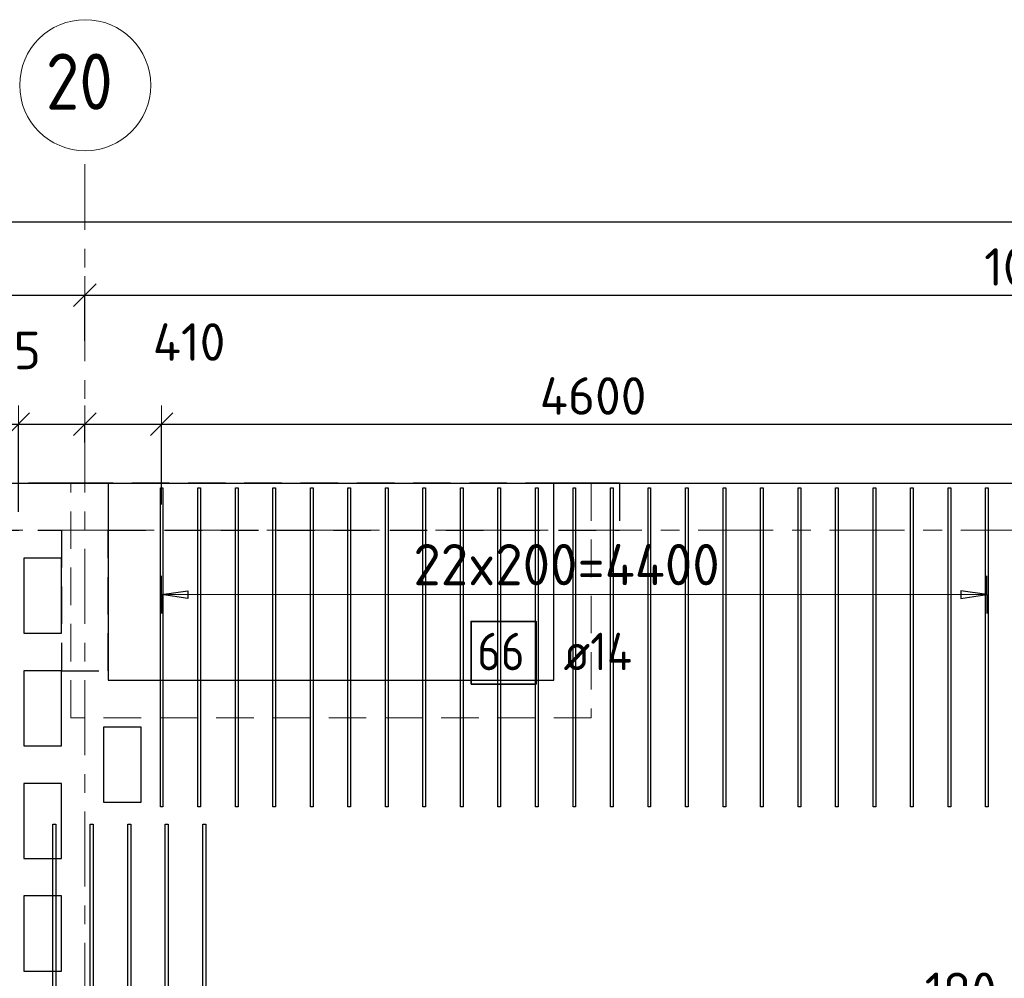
# Model space of a CAD drawing. Header units: metres. Extents: x -38 to 98, y -15 to 19.
# Tile 31 of 64: x 51.15 to 56.4, y 14.01 to 19.12. Entities that reach past the tile are written whole.
import ezdxf

# ---------------------------------------------------------------- set-up
doc = ezdxf.new("R2010")
doc.units = ezdxf.units.M
doc.header["$PDMODE"] = 65
for name, pattern in [('______11', [0.5, 0.4, -0.05, 0, -0.05]), ('______2', [0.27, 0.2, -0.07]), ('______5', [1.1, 0.8, -0.1, 0.1, -0.1])]:
    doc.linetypes.add(name, pattern=pattern)
for name, color, linetype, lineweight in [('XR$2$Осевая линия (1)', 7, '______5', 13), ('XR$2$Размерная линия (1)', 7, 'Continuous', 13), ('XR$3$Перекрытие (1)', 7, 'Continuous', 35), ('XR$3$Перекрытие (2)', 7, 'Continuous', 35), ('XR$3$Размерная линия (1)', 7, 'Continuous', 13), ('XR$5$Стена (1)', 7, 'Continuous', 35)]:
    doc.layers.add(name, color=color, linetype=linetype, lineweight=lineweight)
doc.layers.add('XR$3$Арм.стержн.Доп. Арм. верхн.зоны У', color=7, linetype='Continuous', lineweight=35, true_color=0x739641)
doc.styles.add('ISOCPEUR', font='txt')
doc.dimstyles.new('DIMSTYLE_3', dxfattribs={"dimtxt": 0.2, "dimasz": 0.2, "dimexe": 0, "dimexo": 0, "dimgap": 0.1, "dimtad": 2, "dimdec": 0, "dimlfac": 1000, "dimrnd": 5, "dimzin": 12, "dimdsep": 46, "dimtxsty": 'ISOCPEUR', "dimblk1": 'ALL_ML_STRICH', "dimblk2": 'ALL_ML_STRICH', "dimsah": 1, "dimcen": 0, "dimclrd": 7, "dimclre": 256, "dimclrt": 7, "dimadec": 0, "dimazin": 0, "dimtfac": 1, "dimtdec": 0, "dimtix": 1, "dimtmove": 2, "dimatfit": 3, "dimfxl": 0, "dimtzin": 0, "dimlwd": 0, "dimlwe": -3, "dimarcsym": 0})
doc.dimstyles.new('DIMSTYLE_7', dxfattribs={"dimtxt": 0.2, "dimasz": 0.2, "dimexe": 0, "dimexo": 0, "dimgap": 0.1, "dimtad": 2, "dimdec": 0, "dimlfac": 1000, "dimrnd": 5, "dimzin": 12, "dimdsep": 46, "dimtxsty": 'ISOCPEUR', "dimblk1": 'ALL_ML_STRICH', "dimblk2": 'ALL_ML_STRICH', "dimsah": 1, "dimcen": 0, "dimclrd": 7, "dimclre": 256, "dimclrt": 7, "dimadec": 0, "dimazin": 0, "dimtfac": 1, "dimtdec": 0, "dimtix": 1, "dimtmove": 2, "dimatfit": 3, "dimfxl": 0, "dimtvp": 1.2, "dimtzin": 0, "dimlwd": 0, "dimlwe": -3, "dimarcsym": 0})

# ---------------------------------------------------------------- blocks, each defined once
blk = doc.blocks.new('ALL_ML_STRICH')
at = {"color": 0, "linetype": 'ByBlock', "lineweight": -2}
for p, q in [((-0.3, -0.3), (0.3, 0.3)), ((0, -0.5), (0, 0.5)), ((-1, 0), (0.5, 0))]:
    blk.add_line(p, q, dxfattribs=at)
blk = doc.blocks.new('*D19')
at = {"layer": 'DEFPOINTS', "color": 7, "linetype": 'Continuous', "lineweight": 13, "transparency": 33554687}
for p in [(0.5, 18.0429), (0.5, 17.9468), (61.6, 17.1197)]:
    blk.add_point(p, dxfattribs=at)
at = {"layer": 'XR$2$Размерная линия (1)', "color": 9, "linetype": 'Continuous', "lineweight": -2, "true_color": 0xc7c7c7, "transparency": 33554687}
for p, q in [((0.5, 17.9668), (0.5, 18.0429)), ((61.6, 17.1397), (61.6, 18.0429))]:
    blk.add_line(p, q, dxfattribs=at)
at = {"layer": 'XR$2$Размерная линия (1)', "color": 7, "linetype": 'Continuous', "lineweight": -2, "transparency": 33554687}
blk.add_line((0.5, 18.0429), (61.6, 18.0429), dxfattribs=at)
at = {"layer": 'XR$2$Размерная линия (1)', "color": 7, "linetype": 'Continuous', "lineweight": 13, "transparency": 33554687, "xscale": 0.2, "yscale": 0.2, "zscale": 0.2, "rotation": 180}
blk.add_blockref('ALL_ML_STRICH', (0.5, 18.0429), dxfattribs=at)
at = {"layer": 'XR$2$Размерная линия (1)', "color": 7, "linetype": 'Continuous', "lineweight": 13, "transparency": 33554687, "xscale": 0.2, "yscale": 0.2, "zscale": 0.2}
blk.add_blockref('ALL_ML_STRICH', (61.6, 18.0429), dxfattribs=at)
at = {"layer": 'XR$2$Размерная линия (1)', "color": 7, "linetype": 'Continuous', "lineweight": 13, "transparency": 33554687, "insert": (31.1, 18.1929), "char_height": 0.2, "width": 1, "attachment_point": 5, "style": 'ISOCPEUR'}
blk.add_mtext('\\A1;{61100}', dxfattribs=at)
blk = doc.blocks.new('*D31')
at = {"layer": 'DEFPOINTS', "color": 7, "linetype": 'Continuous', "lineweight": 13, "transparency": 33554687}
for p in [(45.65, 17.6528), (45.65, 17.6202), (51.5, 17.3896)]:
    blk.add_point(p, dxfattribs=at)
at = {"layer": 'XR$2$Размерная линия (1)', "color": 9, "linetype": 'Continuous', "lineweight": -2, "true_color": 0xc7c7c7, "transparency": 33554687}
for p, q in [((45.65, 17.6402), (45.65, 17.6528)), ((51.5, 17.4096), (51.5, 17.6528))]:
    blk.add_line(p, q, dxfattribs=at)
at = {"layer": 'XR$2$Размерная линия (1)', "color": 7, "linetype": 'Continuous', "lineweight": -2, "transparency": 33554687}
blk.add_line((45.65, 17.6528), (51.5, 17.6528), dxfattribs=at)
at = {"layer": 'XR$2$Размерная линия (1)', "color": 7, "linetype": 'Continuous', "lineweight": 13, "transparency": 33554687, "xscale": 0.2, "yscale": 0.2, "zscale": 0.2, "rotation": 180}
blk.add_blockref('ALL_ML_STRICH', (45.65, 17.6528), dxfattribs=at)
at = {"layer": 'XR$2$Размерная линия (1)', "color": 7, "linetype": 'Continuous', "lineweight": 13, "transparency": 33554687, "xscale": 0.2, "yscale": 0.2, "zscale": 0.2}
blk.add_blockref('ALL_ML_STRICH', (51.5, 17.6528), dxfattribs=at)
at = {"layer": 'XR$2$Размерная линия (1)', "color": 7, "linetype": 'Continuous', "lineweight": 13, "transparency": 33554687, "insert": (48.585, 17.8028), "char_height": 0.2, "width": 0.8, "attachment_point": 5, "style": 'ISOCPEUR'}
blk.add_mtext('\\A1;{5850}', dxfattribs=at)
blk = doc.blocks.new('*D32')
at = {"layer": 'DEFPOINTS', "color": 7, "linetype": 'Continuous', "lineweight": 13, "transparency": 33554687}
for p in [(51.5, 17.6528), (61.6, 17.4912), (51.5, 17.3896)]:
    blk.add_point(p, dxfattribs=at)
at = {"layer": 'XR$2$Размерная линия (1)', "color": 9, "linetype": 'Continuous', "lineweight": -2, "true_color": 0xc7c7c7, "transparency": 33554687}
for p, q in [((51.5, 17.4096), (51.5, 17.6528)), ((61.6, 17.5112), (61.6, 17.6528))]:
    blk.add_line(p, q, dxfattribs=at)
at = {"layer": 'XR$2$Размерная линия (1)', "color": 7, "linetype": 'Continuous', "lineweight": -2, "transparency": 33554687}
blk.add_line((51.5, 17.6528), (61.6, 17.6528), dxfattribs=at)
at = {"layer": 'XR$2$Размерная линия (1)', "color": 7, "linetype": 'Continuous', "lineweight": 13, "transparency": 33554687, "xscale": 0.2, "yscale": 0.2, "zscale": 0.2, "rotation": 180}
blk.add_blockref('ALL_ML_STRICH', (51.5, 17.6528), dxfattribs=at)
at = {"layer": 'XR$2$Размерная линия (1)', "color": 7, "linetype": 'Continuous', "lineweight": 13, "transparency": 33554687, "xscale": 0.2, "yscale": 0.2, "zscale": 0.2}
blk.add_blockref('ALL_ML_STRICH', (61.6, 17.6528), dxfattribs=at)
at = {"layer": 'XR$2$Размерная линия (1)', "color": 7, "linetype": 'Continuous', "lineweight": 13, "transparency": 33554687, "insert": (56.6, 17.8028), "char_height": 0.2, "width": 1, "attachment_point": 5, "style": 'ISOCPEUR'}
blk.add_mtext('\\A1;{10100}', dxfattribs=at)
blk = doc.blocks.new('*D184')
at = {"layer": 'DEFPOINTS', "color": 7, "linetype": 'Continuous', "lineweight": 13, "transparency": 33554687}
for p in [(55.5423, 13.3422), (55.5423, 12.5726), (55.7333, 12.5555)]:
    blk.add_point(p, dxfattribs=at)
at = {"layer": 'XR$3$Размерная линия (1)', "color": 9, "linetype": 'Continuous', "lineweight": -2, "true_color": 0xc7c7c7, "transparency": 33554687}
for p, q in [((55.5423, 12.5926), (55.5423, 13.3422)), ((55.7333, 12.5755), (55.7333, 13.3422))]:
    blk.add_line(p, q, dxfattribs=at)
at = {"layer": 'XR$3$Размерная линия (1)', "color": 7, "linetype": 'Continuous', "lineweight": -2, "transparency": 33554687}
blk.add_line((55.5423, 13.3422), (55.7333, 13.3422), dxfattribs=at)
at = {"layer": 'XR$3$Размерная линия (1)', "color": 7, "linetype": 'Continuous', "lineweight": 13, "transparency": 33554687, "xscale": 0.2, "yscale": 0.2, "zscale": 0.2, "rotation": 180}
blk.add_blockref('ALL_ML_STRICH', (55.5423, 13.3422), dxfattribs=at)
at = {"layer": 'XR$3$Размерная линия (1)', "color": 7, "linetype": 'Continuous', "lineweight": 13, "transparency": 33554687, "xscale": 0.2, "yscale": 0.2, "zscale": 0.2}
blk.add_blockref('ALL_ML_STRICH', (55.7333, 13.3422), dxfattribs=at)
at = {"layer": 'XR$3$Размерная линия (1)', "color": 7, "linetype": 'Continuous', "lineweight": 13, "transparency": 33554687, "insert": (56.1697, 13.9422), "char_height": 0.2, "width": 0.6, "attachment_point": 5, "style": 'ISOCPEUR'}
blk.add_mtext('\\A1;{190}', dxfattribs=at)
blk = doc.blocks.new('*D186')
at = {"layer": 'DEFPOINTS', "color": 7, "linetype": 'Continuous', "lineweight": 13, "transparency": 33554687}
for p in [(56.3333, 13.3422), (56.3333, 12.58), (56.5333, 12.4873)]:
    blk.add_point(p, dxfattribs=at)
at = {"layer": 'XR$3$Размерная линия (1)', "color": 9, "linetype": 'Continuous', "lineweight": -2, "true_color": 0xc7c7c7, "transparency": 33554687}
for p, q in [((56.3333, 12.6), (56.3333, 13.3422)), ((56.5333, 12.5073), (56.5333, 13.3422))]:
    blk.add_line(p, q, dxfattribs=at)
at = {"layer": 'XR$3$Размерная линия (1)', "color": 7, "linetype": 'Continuous', "lineweight": -2, "transparency": 33554687}
blk.add_line((56.3333, 13.3422), (56.5333, 13.3422), dxfattribs=at)
at = {"layer": 'XR$3$Размерная линия (1)', "color": 7, "linetype": 'Continuous', "lineweight": 13, "transparency": 33554687, "xscale": 0.2, "yscale": 0.2, "zscale": 0.2, "rotation": 180}
blk.add_blockref('ALL_ML_STRICH', (56.3333, 13.3422), dxfattribs=at)
at = {"layer": 'XR$3$Размерная линия (1)', "color": 7, "linetype": 'Continuous', "lineweight": 13, "transparency": 33554687, "xscale": 0.2, "yscale": 0.2, "zscale": 0.2}
blk.add_blockref('ALL_ML_STRICH', (56.5333, 13.3422), dxfattribs=at)
at = {"layer": 'XR$3$Размерная линия (1)', "color": 7, "linetype": 'Continuous', "lineweight": 13, "transparency": 33554687, "insert": (57.1433, 13.9422), "char_height": 0.2, "width": 0.6, "attachment_point": 5, "style": 'ISOCPEUR'}
blk.add_mtext('\\A1;{200}', dxfattribs=at)
blk = doc.blocks.new('*D223')
at = {"layer": 'DEFPOINTS', "color": 7, "linetype": 'Continuous', "lineweight": 13, "transparency": 33554687}
for p in [(48.7455, 16.9651), (48.7455, 16.513), (51.1455, 16.478)]:
    blk.add_point(p, dxfattribs=at)
at = {"layer": 'XR$3$Размерная линия (1)', "color": 9, "linetype": 'Continuous', "lineweight": -2, "true_color": 0xc7c7c7, "transparency": 33554687}
for p, q in [((48.7455, 16.533), (48.7455, 16.9651)), ((51.1455, 16.498), (51.1455, 16.9651))]:
    blk.add_line(p, q, dxfattribs=at)
at = {"layer": 'XR$3$Размерная линия (1)', "color": 7, "linetype": 'Continuous', "lineweight": -2, "transparency": 33554687}
blk.add_line((48.7455, 16.9651), (51.1455, 16.9651), dxfattribs=at)
at = {"layer": 'XR$3$Размерная линия (1)', "color": 7, "linetype": 'Continuous', "lineweight": 13, "transparency": 33554687, "xscale": 0.2, "yscale": 0.2, "zscale": 0.2, "rotation": 180}
blk.add_blockref('ALL_ML_STRICH', (48.7455, 16.9651), dxfattribs=at)
at = {"layer": 'XR$3$Размерная линия (1)', "color": 7, "linetype": 'Continuous', "lineweight": 13, "transparency": 33554687, "xscale": 0.2, "yscale": 0.2, "zscale": 0.2}
blk.add_blockref('ALL_ML_STRICH', (51.1455, 16.9651), dxfattribs=at)
at = {"layer": 'XR$3$Размерная линия (1)', "color": 7, "linetype": 'Continuous', "lineweight": 13, "transparency": 33554687, "insert": (49.9455, 17.1151), "char_height": 0.2, "width": 0.8, "attachment_point": 5, "style": 'ISOCPEUR'}
blk.add_mtext('\\A1;{2400}', dxfattribs=at)
blk = doc.blocks.new('*D224')
at = {"layer": 'DEFPOINTS', "color": 7, "linetype": 'Continuous', "lineweight": 13, "transparency": 33554687}
for p in [(51.1455, 16.9651), (51.5, 16.8478), (51.1455, 16.478)]:
    blk.add_point(p, dxfattribs=at)
at = {"layer": 'XR$3$Размерная линия (1)', "color": 9, "linetype": 'Continuous', "lineweight": -2, "true_color": 0xc7c7c7, "transparency": 33554687}
for p, q in [((51.1455, 16.498), (51.1455, 16.9651)), ((51.5, 16.8678), (51.5, 16.9651))]:
    blk.add_line(p, q, dxfattribs=at)
at = {"layer": 'XR$3$Размерная линия (1)', "color": 7, "linetype": 'Continuous', "lineweight": -2, "transparency": 33554687}
blk.add_line((51.1455, 16.9651), (51.5, 16.9651), dxfattribs=at)
at = {"layer": 'XR$3$Размерная линия (1)', "color": 7, "linetype": 'Continuous', "lineweight": 13, "transparency": 33554687, "xscale": 0.2, "yscale": 0.2, "zscale": 0.2, "rotation": 180}
blk.add_blockref('ALL_ML_STRICH', (51.1455, 16.9651), dxfattribs=at)
at = {"layer": 'XR$3$Размерная линия (1)', "color": 7, "linetype": 'Continuous', "lineweight": 13, "transparency": 33554687, "xscale": 0.2, "yscale": 0.2, "zscale": 0.2}
blk.add_blockref('ALL_ML_STRICH', (51.5, 16.9651), dxfattribs=at)
at = {"layer": 'XR$3$Размерная линия (1)', "color": 7, "linetype": 'Continuous', "lineweight": 13, "transparency": 33554687, "insert": (51.0494, 17.3577), "char_height": 0.2, "width": 0.6, "attachment_point": 5, "style": 'ISOCPEUR'}
blk.add_mtext('\\A1;{355}', dxfattribs=at)
blk = doc.blocks.new('*D225')
at = {"layer": 'DEFPOINTS', "color": 7, "linetype": 'Continuous', "lineweight": 13, "transparency": 33554687}
for p in [(51.5, 16.9651), (51.5, 16.8478), (51.9094, 16.5164)]:
    blk.add_point(p, dxfattribs=at)
at = {"layer": 'XR$3$Размерная линия (1)', "color": 9, "linetype": 'Continuous', "lineweight": -2, "true_color": 0xc7c7c7, "transparency": 33554687}
for p, q in [((51.5, 16.8678), (51.5, 16.9651)), ((51.9094, 16.5364), (51.9094, 16.9651))]:
    blk.add_line(p, q, dxfattribs=at)
at = {"layer": 'XR$3$Размерная линия (1)', "color": 7, "linetype": 'Continuous', "lineweight": -2, "transparency": 33554687}
blk.add_line((51.5, 16.9651), (51.9094, 16.9651), dxfattribs=at)
at = {"layer": 'XR$3$Размерная линия (1)', "color": 7, "linetype": 'Continuous', "lineweight": 13, "transparency": 33554687, "xscale": 0.2, "yscale": 0.2, "zscale": 0.2, "rotation": 180}
blk.add_blockref('ALL_ML_STRICH', (51.5, 16.9651), dxfattribs=at)
at = {"layer": 'XR$3$Размерная линия (1)', "color": 7, "linetype": 'Continuous', "lineweight": 13, "transparency": 33554687, "xscale": 0.2, "yscale": 0.2, "zscale": 0.2}
blk.add_blockref('ALL_ML_STRICH', (51.9094, 16.9651), dxfattribs=at)
at = {"layer": 'XR$3$Размерная линия (1)', "color": 7, "linetype": 'Continuous', "lineweight": 13, "transparency": 33554687, "insert": (52.0556, 17.4026), "char_height": 0.2, "width": 0.6, "attachment_point": 5, "style": 'ISOCPEUR'}
blk.add_mtext('\\A1;{410}', dxfattribs=at)
blk = doc.blocks.new('*D226')
at = {"layer": 'DEFPOINTS', "color": 7, "linetype": 'Continuous', "lineweight": 13, "transparency": 33554687}
for p in [(51.9094, 16.9651), (51.9094, 16.5164), (56.5094, 16.5164)]:
    blk.add_point(p, dxfattribs=at)
at = {"layer": 'XR$3$Размерная линия (1)', "color": 9, "linetype": 'Continuous', "lineweight": -2, "true_color": 0xc7c7c7, "transparency": 33554687}
for p, q in [((51.9094, 16.5364), (51.9094, 16.9651)), ((56.5094, 16.5364), (56.5094, 16.9651))]:
    blk.add_line(p, q, dxfattribs=at)
at = {"layer": 'XR$3$Размерная линия (1)', "color": 7, "linetype": 'Continuous', "lineweight": -2, "transparency": 33554687}
blk.add_line((51.9094, 16.9651), (56.5094, 16.9651), dxfattribs=at)
at = {"layer": 'XR$3$Размерная линия (1)', "color": 7, "linetype": 'Continuous', "lineweight": 13, "transparency": 33554687, "xscale": 0.2, "yscale": 0.2, "zscale": 0.2, "rotation": 180}
blk.add_blockref('ALL_ML_STRICH', (51.9094, 16.9651), dxfattribs=at)
at = {"layer": 'XR$3$Размерная линия (1)', "color": 7, "linetype": 'Continuous', "lineweight": 13, "transparency": 33554687, "xscale": 0.2, "yscale": 0.2, "zscale": 0.2}
blk.add_blockref('ALL_ML_STRICH', (56.5094, 16.9651), dxfattribs=at)
at = {"layer": 'XR$3$Размерная линия (1)', "color": 7, "linetype": 'Continuous', "lineweight": 13, "transparency": 33554687, "insert": (54.2094, 17.1151), "char_height": 0.2, "width": 0.8, "attachment_point": 5, "style": 'ISOCPEUR'}
blk.add_mtext('\\A1;{4600}', dxfattribs=at)

msp = doc.modelspace()

# ---------------------------------------------------------------- linework, layer by layer
at = {"layer": 'XR$2$Осевая линия (1)', "color": 253, "linetype": '______11', "lineweight": 13, "true_color": 0xa0a0a0, "transparency": 33554687}
for p, q in [((51.5, 6.8), (51.5, 18.35)), ((-2.63, 16.4), (62.6, 16.4))]:
    msp.add_line(p, q, dxfattribs=at)
at = {"layer": 'XR$2$Осевая линия (1)', "color": 7, "linetype": 'Continuous', "lineweight": 13, "transparency": 33554687}
msp.add_circle((51.5018, 18.7712), 0.3493, dxfattribs=at)
at = {"layer": 'XR$3$Арм.стержн.Доп. Арм. верхн.зоны У', "color": 253, "linetype": 'Continuous', "lineweight": -3, "true_color": 0xa0a0a0, "transparency": 33554687}
for p, q in [((51.9094, 16.0562), (51.9094, 16.1562)), ((56.3094, 16.0562), (56.3094, 16.1562)), ((51.9094, 16.0562), (51.9094, 15.9562)), ((56.3094, 16.0562), (56.3094, 15.9562))]:
    msp.add_line(p, q, dxfattribs=at)
at = {"layer": 'XR$3$Арм.стержн.Доп. Арм. верхн.зоны У', "color": 7, "linetype": 'Continuous', "lineweight": 25, "transparency": 33554687}
for p, q in [((51.9094, 16.0562), (52.0494, 16.0762)), ((52.0494, 16.0762), (52.0494, 16.0362)), ((56.3094, 16.0562), (56.1694, 16.0762)), ((56.1694, 16.0762), (56.1694, 16.0362)), ((52.0494, 16.0362), (51.9094, 16.0562)), ((56.1694, 16.0362), (56.3094, 16.0562))]:
    msp.add_line(p, q, dxfattribs=at)
at = {"layer": 'XR$3$Арм.стержн.Доп. Арм. верхн.зоны У', "color": 7, "linetype": 'Continuous', "lineweight": 13, "transparency": 33554687}
for p, q in [((51.9094, 16.0562), (51.9094, 16.0562)), ((56.3094, 16.0562), (56.3094, 16.0562))]:
    msp.add_line(p, q, dxfattribs=at)
at = {"layer": 'XR$3$Арм.стержн.Доп. Арм. верхн.зоны У', "color": 7, "linetype": 'Continuous', "lineweight": 25, "transparency": 33554687}
for points in [[(51.9024, 14.925), (51.9024, 16.625), (51.9164, 16.625), (51.9164, 14.925), (51.9024, 14.925)], [(52.1024, 14.925), (52.1024, 16.625), (52.1164, 16.625), (52.1164, 14.925), (52.1024, 14.925)], [(52.3024, 14.925), (52.3024, 16.625), (52.3164, 16.625), (52.3164, 14.925), (52.3024, 14.925)], [(52.5024, 14.925), (52.5024, 16.625), (52.5164, 16.625), (52.5164, 14.925), (52.5024, 14.925)], [(52.7024, 14.925), (52.7024, 16.625), (52.7164, 16.625), (52.7164, 14.925), (52.7024, 14.925)], [(52.9024, 14.925), (52.9024, 16.625), (52.9164, 16.625), (52.9164, 14.925), (52.9024, 14.925)], [(53.1024, 14.925), (53.1024, 16.625), (53.1164, 16.625), (53.1164, 14.925), (53.1024, 14.925)], [(53.3024, 14.925), (53.3024, 16.625), (53.3164, 16.625), (53.3164, 14.925), (53.3024, 14.925)], [(53.5024, 14.925), (53.5024, 16.625), (53.5164, 16.625), (53.5164, 14.925), (53.5024, 14.925)], [(53.7024, 14.925), (53.7024, 16.625), (53.7164, 16.625), (53.7164, 14.925), (53.7024, 14.925)], [(53.9024, 14.925), (53.9024, 16.625), (53.9164, 16.625), (53.9164, 14.925), (53.9024, 14.925)], [(54.1024, 14.925), (54.1024, 16.625), (54.1164, 16.625), (54.1164, 14.925), (54.1024, 14.925)], [(54.3024, 14.925), (54.3024, 16.625), (54.3164, 16.625), (54.3164, 14.925), (54.3024, 14.925)], [(54.5024, 14.925), (54.5024, 16.625), (54.5164, 16.625), (54.5164, 14.925), (54.5024, 14.925)], [(54.7024, 14.925), (54.7024, 16.625), (54.7164, 16.625), (54.7164, 14.925), (54.7024, 14.925)], [(54.9024, 14.925), (54.9024, 16.625), (54.9164, 16.625), (54.9164, 14.925), (54.9024, 14.925)], [(55.1024, 14.925), (55.1024, 16.625), (55.1164, 16.625), (55.1164, 14.925), (55.1024, 14.925)], [(55.3024, 14.925), (55.3024, 16.625), (55.3164, 16.625), (55.3164, 14.925), (55.3024, 14.925)], [(55.5024, 14.925), (55.5024, 16.625), (55.5164, 16.625), (55.5164, 14.925), (55.5024, 14.925)], [(55.7024, 14.925), (55.7024, 16.625), (55.7164, 16.625), (55.7164, 14.925), (55.7024, 14.925)], [(55.9024, 14.925), (55.9024, 16.625), (55.9164, 16.625), (55.9164, 14.925), (55.9024, 14.925)], [(56.1024, 14.925), (56.1024, 16.625), (56.1164, 16.625), (56.1164, 14.925), (56.1024, 14.925)], [(56.3024, 14.925), (56.3024, 16.625), (56.3164, 16.625), (56.3164, 14.925), (56.3024, 14.925)], [(51.3444, 14.8336), (51.3444, 10.9336), (51.3284, 10.9336), (51.3284, 14.8336), (51.3444, 14.8336)], [(51.5444, 14.8336), (51.5444, 10.9336), (51.5284, 10.9336), (51.5284, 14.8336), (51.5444, 14.8336)], [(51.7444, 14.8336), (51.7444, 10.9336), (51.7284, 10.9336), (51.7284, 14.8336), (51.7444, 14.8336)], [(51.9444, 14.8336), (51.9444, 10.9336), (51.9284, 10.9336), (51.9284, 14.8336), (51.9444, 14.8336)], [(52.1444, 14.8336), (52.1444, 10.9336), (52.1284, 10.9336), (52.1284, 14.8336), (52.1444, 14.8336)]]:
    msp.add_lwpolyline(points, dxfattribs=at)
at = {"layer": 'XR$3$Арм.стержн.Доп. Арм. верхн.зоны У', "color": 7, "linetype": 'Continuous', "lineweight": 13, "transparency": 33554687}
msp.add_lwpolyline([(51.9094, 16.0562), (53.1024, 16.0562), (53.1024, 16.0562), (56.3094, 16.0562)], dxfattribs=at)
at = {"layer": 'XR$3$Арм.стержн.Доп. Арм. верхн.зоны У', "color": 7, "linetype": 'Continuous', "lineweight": 35, "transparency": 33554687}
msp.add_lwpolyline([(53.5586, 15.5798), (53.9052, 15.5798), (53.9052, 15.9131), (53.5586, 15.9131), (53.5586, 15.5798)], dxfattribs=at)
at = {"layer": 'XR$3$Перекрытие (1)', "color": 7, "linetype": 'Continuous', "lineweight": 25, "transparency": 33554687}
for p, q in [((48.5105, 16.65), (51.625, 16.65)), ((51.625, 16.65), (51.625, 15.6)), ((54, 15.6), (54, 16.65)), ((54, 16.65), (61.85, 16.65)), ((51.175, 16.25), (51.175, 15.85)), ((51.375, 16.25), (51.175, 16.25)), ((51.375, 15.85), (51.375, 16.25)), ((51.175, 15.85), (51.375, 15.85)), ((51.175, 15.65), (51.175, 15.25)), ((51.375, 15.65), (51.175, 15.65)), ((51.375, 15.25), (51.375, 15.65)), ((51.625, 15.6), (54, 15.6)), ((51.6, 15.35), (51.6, 14.95)), ((51.8, 15.35), (51.6, 15.35)), ((51.8, 14.95), (51.8, 15.35)), ((51.175, 15.25), (51.375, 15.25)), ((51.175, 15.05), (51.175, 14.65)), ((51.375, 15.05), (51.175, 15.05)), ((51.375, 14.65), (51.375, 15.05)), ((51.6, 14.95), (51.8, 14.95)), ((51.175, 14.65), (51.375, 14.65)), ((51.175, 14.45), (51.175, 14.05)), ((51.375, 14.45), (51.175, 14.45)), ((51.375, 14.05), (51.375, 14.45)), ((51.175, 14.05), (51.375, 14.05))]:
    msp.add_line(p, q, dxfattribs=at)
at = {"layer": 'XR$3$Перекрытие (2)', "color": 7, "linetype": '______2', "lineweight": 18, "transparency": 33554687}
for p, q in [((51.425, 15.4), (51.425, 16.65)), ((54.2, 16.65), (54.2, 15.4)), ((54.2, 15.4), (51.425, 15.4))]:
    msp.add_line(p, q, dxfattribs=at)
at = {"layer": 'XR$3$Перекрытие (2)', "color": 7, "linetype": 'Continuous', "lineweight": 25, "transparency": 33554687}
msp.add_line((51.625, 16.65), (54, 16.65), dxfattribs=at)
at = {"layer": 'XR$5$Стена (1)', "color": 253, "linetype": '______2', "lineweight": -3, "true_color": 0xa0a0a0, "transparency": 33554687}
for p, q in [((51.4, 16.65), (45.85, 16.65)), ((51.6, 16.65), (51.4, 16.65)), ((54.05, 16.65), (51.6, 16.65)), ((54.05, 16.65), (54.25, 16.65)), ((54.25, 16.65), (54.05, 16.65)), ((54.3501, 16.65), (54.25, 16.65)), ((54.3501, 16.65), (54.3501, 16.4)), ((45.85, 16.4), (51.375, 16.4)), ((51.375, 16.4), (51.375, 15.65)), ((51.625, 15.65), (51.625, 16.4)), ((51.625, 16.4), (54.3501, 16.4)), ((51.375, 15.65), (51.625, 15.65))]:
    msp.add_line(p, q, dxfattribs=at)

# ---------------------------------------------------------------- texts
at = {"layer": 'XR$2$Осевая линия (1)', "color": 7, "linetype": 'Continuous', "lineweight": 13, "transparency": 33554687, "insert": (51.2918, 18.6407), "char_height": 0.3, "width": 0.550812, "attachment_point": 7, "style": 'ISOCPEUR'}
msp.add_mtext('\\W0.87;20', dxfattribs=at)
at = {"layer": 'XR$3$Арм.стержн.Доп. Арм. верхн.зоны У', "color": 7, "linetype": 'Continuous', "lineweight": 13, "transparency": 33554687, "insert": (53.2514, 16.1062), "char_height": 0.22, "width": 1.843941, "attachment_point": 7, "style": 'ISOCPEUR'}
msp.add_mtext('\\W0.97;22x200=4400', dxfattribs=at)
at = {"layer": 'XR$3$Арм.стержн.Доп. Арм. верхн.зоны У', "color": 7, "linetype": 'Continuous', "lineweight": 25, "transparency": 33554687, "char_height": 0.2, "attachment_point": 7, "style": 'ISOCPEUR'}
for s, insert, width in [('\\W0.87;66', (53.5919, 15.6531), 0.367208), ('\\W0.89; ø14 ', (53.9386, 15.6531), 0.769432)]:
    msp.add_mtext(s, dxfattribs=dict(at, insert=insert, width=width))

# ---------------------------------------------------------------- dimensions: what is measured, and where the dimension line sits
at = {"layer": 'XR$2$Размерная линия (1)', "color": 7, "linetype": 'Continuous', "lineweight": 13, "transparency": 33554687}
for base, p1, p2, picture, middle in [((61.6, 18.0429), (0.5, 17.9668), (61.6, 17.1397), '*D19', (31.1, 18.1929)), ((51.5, 17.6528), (45.65, 17.6402), (51.5, 17.4096), '*D31', (48.585, 17.8028)), ((61.6, 17.6528), (51.5, 17.4096), (61.6, 17.5112), '*D32', (56.6, 17.8028))]:
    dim = msp.add_linear_dim(base=base, p1=p1, p2=p2, dimstyle='DIMSTYLE_3', override={"dimpost": '<>', "dimclrd": 7, "dimclre": 9, "dimclrt": 7, "dimlwd": 0, "dimlwe": 65533}, dxfattribs=at)
    dim.commit()
    dim.dimension.update_dxf_attribs({"geometry": picture, "text_midpoint": middle, "dimtype": 160})
at = {"layer": 'XR$3$Размерная линия (1)', "color": 7, "linetype": 'Continuous', "lineweight": 13, "transparency": 33554687}
for base, p1, p2, dimstyle, picture, middle in [((51.9094, 16.9651), (51.5, 16.8678), (51.9094, 16.5364), 'DIMSTYLE_7', '*D225', (52.0556, 17.4026)), ((51.5, 16.965118), (51.145495, 16.498038), (51.5, 16.867755), 'DIMSTYLE_7', '*D224', (51.049352, 17.357696)), ((51.1455, 16.9651), (48.7455, 16.533), (51.1455, 16.498), 'DIMSTYLE_3', '*D223', (49.9455, 17.1151)), ((56.5094, 16.9651), (51.9094, 16.5364), (56.5094, 16.5364), 'DIMSTYLE_3', '*D226', (54.2094, 17.1151)), ((55.7333, 13.3422), (55.5423, 12.5926), (55.7333, 12.5755), 'DIMSTYLE_7', '*D184', (56.1697, 13.9422)), ((56.5333, 13.3422), (56.3333, 12.6), (56.5333, 12.5073), 'DIMSTYLE_7', '*D186', (57.1433, 13.9422))]:
    dim = msp.add_linear_dim(base=base, p1=p1, p2=p2, dimstyle=dimstyle, override={"dimpost": '<>', "dimclrd": 7, "dimclre": 9, "dimclrt": 7, "dimlwd": 0, "dimlwe": 65533}, dxfattribs=at)
    dim.commit()
    dim.dimension.update_dxf_attribs({"geometry": picture, "text_midpoint": middle, "dimtype": 160})

doc.saveas('drawing.dxf')
